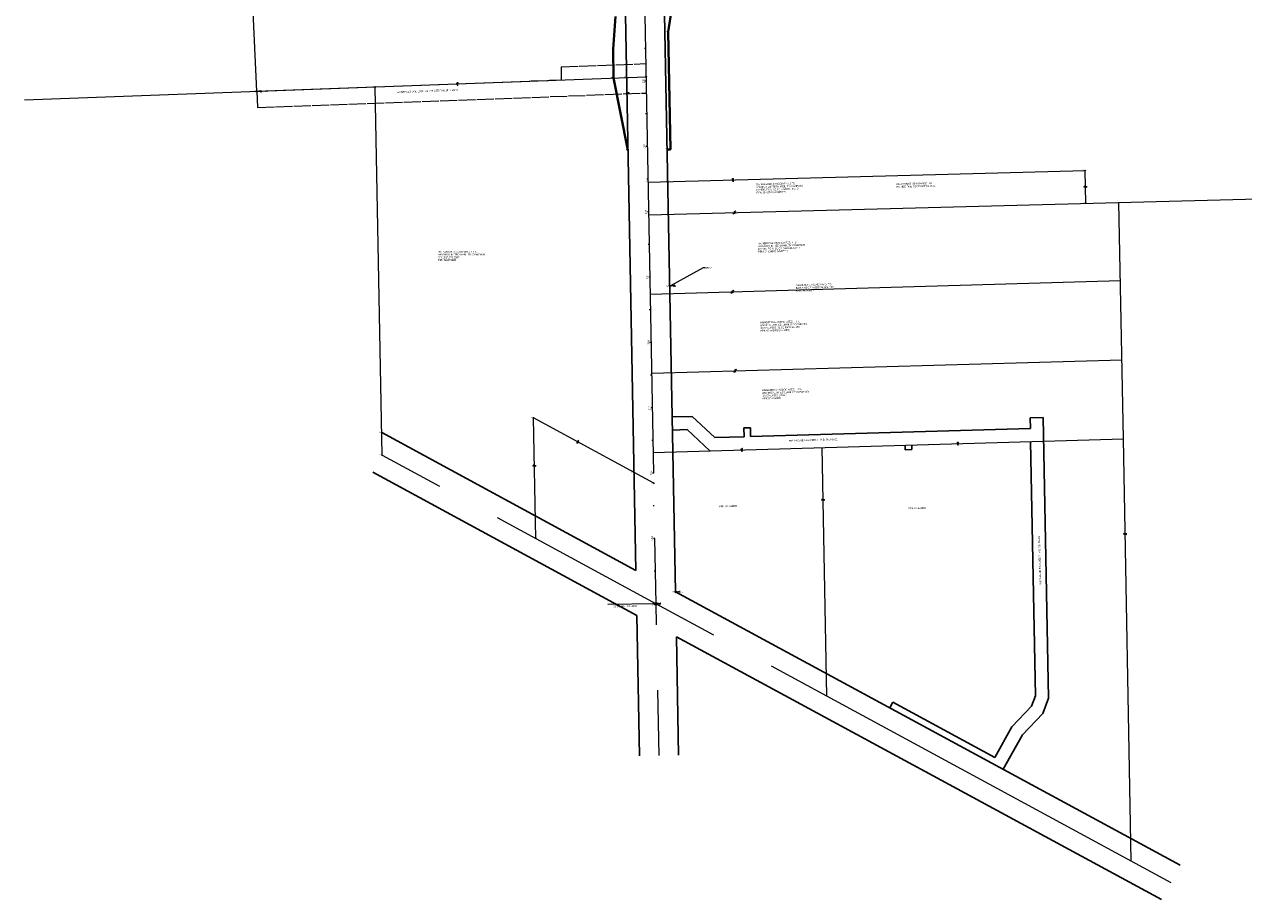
# Model space of a CAD drawing. Extents: x 2285766 to 2290020, y 637520 to 641037.
# Tile 1 of 9: x 2286435 to 2288300, y 637520 to 638860. Entities that reach past the tile are written whole.
import ezdxf
from ezdxf.enums import TextEntityAlignment as Align

# ---------------------------------------------------------------- set-up
doc = ezdxf.new("R2010")
doc.units = 0
doc.header["$LTSCALE"] = 20
doc.header["$MEASUREMENT"] = 0
doc.linetypes.add('cl20', pattern=[100, 5, -5, 80, -5, 5])
doc.linetypes.add('setbackex', pattern=[1.4, 1.3, -0.1])
for name, color, linetype, lineweight in [('DV_X_Property_Line', 7, 'Continuous', 0), ('DV_X_Property_Line (Construction)', 7, 'Continuous', 0), ('DV_X_Text', 7, 'Continuous', 0), ('GE_X_CL_20', 7, 'cl20', 0), ('RW_X_CL_20', 6, 'cl20', 0), ('RW_X_Esmt_SH', 6, 'esmtshex', 30), ('RW_X_Esmt_U', 6, 'esmtuex', 30), ('RW_X_Text', 7, 'Continuous', 0), ('SC_Scratch19', 7, 'Continuous', 13), ('SV_P_Control_Cells_Set', 7, 'Continuous', 0), ('SV_P_Mon_Cells_Set', 7, 'Continuous', 0), ('SV_X_Mon_Cells_Found', 7, 'Continuous', 0), ('SV_X_Mon_Cells_Found (Construction)', 7, 'Continuous', 0), ('SV_X_Shot_Marker', 2, 'Continuous', 0)]:
    doc.layers.add(name, color=color, linetype=linetype, lineweight=lineweight)
for name, color, linetype, lineweight, true_color in [('DV_X_Setback', 7, 'setbackex', 13, 0x40e0d0), ('RW_P_Esmt_TMP', 7, 'esmtmppr', 40, 0xa854e0), ('SV_X_Text_Comment', 7, 'Continuous', 0, 0xf09e7a), ('SV_X_Text_Elevation', 7, 'Continuous', 0, 0x54c954), ('SV_X_Text_Name', 7, 'Continuous', 0, 0xebffa8)]:
    doc.layers.add(name, color=color, linetype=linetype, lineweight=lineweight, true_color=true_color)
doc.layers.add('SC_Scratch1', color=7, linetype='Continuous', lineweight=0, plot=False)
doc.layers.add('SC_Scratch2', color=7, linetype='Continuous', lineweight=0, plot=False)
doc.styles.add('Slanted-Normal LS 0.50', font='font31.shx', dxfattribs={"height": 0.14})
doc.styles.add('Style-font30', font='font30.shx')
doc.styles.add('Style-font31', font='font31.shx')
doc.linetypes.add('esmtmppr', pattern='A,1,-0.225,[30,dgnlstyle-ODOT_Linestyles.shx,S=0.002469,R=0,X=0,Y=0],-0.225,4', length=5.45)
doc.linetypes.add('esmtshex', pattern='A,0.8,-0.325,[70,dgnlstyle-ODOT_Linestyles.shx,S=0.00389,R=0,X=0,Y=0],-0.325,0.8,-0.3,0.8,-0.3,0.8,-0.3', length=4.75)
doc.linetypes.add('esmtuex', pattern='A,0.8,-0.275,[5,dgnlstyle-ODOT_Linestyles.shx,S=0.00307,R=0,X=0,Y=0],-0.275,0.8,-0.3,0.8,-0.3,0.8,-0.3', length=4.65)

# ---------------------------------------------------------------- blocks, each defined once
blk = doc.blocks.new('HUBTS')
at = {"layer": 'SV_P_Control_Cells_Set'}
h = blk.add_hatch(color=256, dxfattribs=at)
edge = h.paths.add_edge_path()
edge.add_arc((0, 0), 0.01, 0, 360)
at = {"layer": 'SV_P_Control_Cells_Set', "flags": 128}
blk.add_lwpolyline([(-0.05, 0.05), (0.049, 0.05), (0.049, -0.05), (-0.05, -0.05), (-0.05, 0.05)], dxfattribs=at)
blk = doc.blocks.new('IPS_5')
at = {"layer": 'SV_P_Mon_Cells_Set'}
h = blk.add_hatch(color=256, dxfattribs=at)
edge = h.paths.add_edge_path()
edge.add_arc((0, 0), 0.06, 0, 360)
at = {"layer": 'SV_P_Mon_Cells_Set', "flags": 128}
for points in [[(0.101, 0.04), (0.119, 0.04)], [(0.11, -0.04), (0.11, 0.04)], [(0.188, -0.04), (0.188, 0.04), (0.214, 0.04), (0.217, 0.039), (0.221, 0.038), (0.223, 0.037), (0.224, 0.036), (0.227, 0.033), (0.228, 0.029), (0.229, 0.024), (0.229, 0.017), (0.229, 0.014), (0.228, 0.01), (0.226, 0.006), (0.223, 0.004), (0.222, 0.003), (0.219, 0.002), (0.214, 0.001), (0.188, 0.001)], [(0.338, 0.034), (0.337, 0.036), (0.336, 0.037), (0.331, 0.039), (0.325, 0.04), (0.32, 0.04), (0.319, 0.04), (0.311, 0.038), (0.305, 0.034), (0.302, 0.029), (0.3, 0.024), (0.3, 0.021), (0.302, 0.016), (0.306, 0.011), (0.336, -0.008), (0.339, -0.01), (0.34, -0.013), (0.341, -0.017), (0.341, -0.02), (0.341, -0.024), (0.34, -0.027), (0.339, -0.03), (0.338, -0.032), (0.337, -0.034), (0.335, -0.036), (0.334, -0.037), (0.331, -0.039), (0.33, -0.039), (0.325, -0.04), (0.317, -0.04), (0.312, -0.039), (0.305, -0.034), (0.3, -0.03)], [(0.101, -0.04), (0.119, -0.04)], [(0.158, -0.029), (0.16, -0.029), (0.162, -0.03), (0.164, -0.033), (0.164, -0.036), (0.162, -0.039), (0.16, -0.04), (0.158, -0.04), (0.156, -0.039), (0.154, -0.036), (0.154, -0.033), (0.156, -0.03), (0.158, -0.029)], [(0.27, -0.029), (0.273, -0.029), (0.275, -0.03), (0.276, -0.033), (0.276, -0.036), (0.275, -0.039), (0.273, -0.04), (0.27, -0.04), (0.268, -0.039), (0.267, -0.036), (0.267, -0.033), (0.268, -0.03), (0.27, -0.029)], [(0.379, -0.029), (0.382, -0.029), (0.384, -0.03), (0.385, -0.033), (0.385, -0.036), (0.384, -0.039), (0.382, -0.04), (0.379, -0.04), (0.378, -0.039), (0.376, -0.036), (0.376, -0.033), (0.378, -0.03), (0.379, -0.029)]]:
    blk.add_lwpolyline(points, dxfattribs=at)
blk = doc.blocks.new('IPF')
at = {"layer": 'SV_X_Mon_Cells_Found', "flags": 128}
for points in [[(0.101, 0.04), (0.118, 0.04)], [(0.11, -0.04), (0.11, 0.04)], [(0.188, -0.04), (0.188, 0.04), (0.214, 0.04), (0.217, 0.039), (0.221, 0.038), (0.223, 0.037), (0.224, 0.036), (0.226, 0.032), (0.228, 0.029), (0.229, 0.024), (0.229, 0.017), (0.229, 0.014), (0.227, 0.01), (0.225, 0.006), (0.223, 0.004), (0.221, 0.003), (0.219, 0.002), (0.214, 0.001), (0.188, 0.001)], [(0.338, 0.04), (0.3, 0.04), (0.3, -0.04)], [(0.3, 0.001), (0.327, 0.001)], [(0.101, -0.04), (0.118, -0.04)], [(0.157, -0.029), (0.16, -0.029), (0.162, -0.031), (0.164, -0.033), (0.164, -0.036), (0.162, -0.039), (0.16, -0.04), (0.157, -0.04), (0.156, -0.039), (0.154, -0.036), (0.154, -0.033), (0.156, -0.031), (0.157, -0.029)], [(0.27, -0.029), (0.273, -0.029), (0.274, -0.031), (0.276, -0.033), (0.276, -0.036), (0.274, -0.039), (0.273, -0.04), (0.27, -0.04), (0.268, -0.039), (0.267, -0.036), (0.267, -0.033), (0.268, -0.031), (0.27, -0.029)], [(0.377, -0.029), (0.38, -0.029), (0.382, -0.031), (0.383, -0.033), (0.383, -0.036), (0.382, -0.039), (0.38, -0.04), (0.377, -0.04), (0.376, -0.039), (0.374, -0.036), (0.374, -0.033), (0.376, -0.031), (0.377, -0.029)]]:
    blk.add_lwpolyline(points, dxfattribs=at)
at = {"layer": 'SV_X_Mon_Cells_Found'}
blk.add_circle((0, 0), 0.06, dxfattribs=at)
blk = doc.blocks.new('IPID_1')
at = {"layer": 'SV_X_Mon_Cells_Found'}
blk.add_line((0, 0.006), (0, -0.038), dxfattribs=at)
at = {"layer": 'SV_X_Mon_Cells_Found', "flags": 128}
for points in [[(0.102, 0.04), (0.119, 0.04)], [(0.11, -0.04), (0.11, 0.04)], [(0.189, -0.04), (0.189, 0.04), (0.215, 0.04), (0.218, 0.039), (0.222, 0.038), (0.223, 0.037), (0.225, 0.036), (0.227, 0.032), (0.229, 0.029), (0.23, 0.024), (0.23, 0.017), (0.229, 0.014), (0.228, 0.01), (0.226, 0.006), (0.224, 0.004), (0.222, 0.003), (0.219, 0.002), (0.215, 0.001), (0.189, 0.001)], [(0.339, 0.04), (0.301, 0.04), (0.301, -0.04)], [(0.301, 0.001), (0.328, 0.001)], [(0.102, -0.04), (0.119, -0.04)], [(0.158, -0.029), (0.161, -0.029), (0.163, -0.031), (0.164, -0.033), (0.164, -0.036), (0.163, -0.039), (0.161, -0.04), (0.158, -0.04), (0.157, -0.039), (0.155, -0.036), (0.155, -0.033), (0.157, -0.031), (0.158, -0.029)], [(0.271, -0.029), (0.273, -0.029), (0.275, -0.031), (0.277, -0.033), (0.277, -0.036), (0.275, -0.039), (0.273, -0.04), (0.271, -0.04), (0.269, -0.039), (0.267, -0.036), (0.267, -0.033), (0.269, -0.031), (0.271, -0.029)], [(0.378, -0.029), (0.381, -0.029), (0.383, -0.031), (0.384, -0.033), (0.384, -0.036), (0.383, -0.039), (0.381, -0.04), (0.378, -0.04), (0.377, -0.039), (0.375, -0.036), (0.375, -0.033), (0.377, -0.031), (0.378, -0.029)]]:
    blk.add_lwpolyline(points, dxfattribs=at)
at = {"layer": 'SV_X_Mon_Cells_Found'}
for centre, radius in [((0, 0), 0.06), ((0, 0.033), 0.008)]:
    blk.add_circle(centre, radius, dxfattribs=at)
blk = doc.blocks.new('IPID_2')
at = {"layer": 'SV_X_Mon_Cells_Found'}
blk.add_line((0, 0.006), (0, -0.038), dxfattribs=at)
at = {"layer": 'SV_X_Mon_Cells_Found', "flags": 128}
for points in [[(0.102, 0.04), (0.119, 0.04)], [(0.11, -0.04), (0.11, 0.04)], [(0.189, -0.04), (0.189, 0.04), (0.215, 0.04), (0.218, 0.039), (0.222, 0.038), (0.223, 0.037), (0.225, 0.036), (0.227, 0.032), (0.229, 0.029), (0.23, 0.024), (0.23, 0.017), (0.229, 0.014), (0.228, 0.01), (0.226, 0.006), (0.224, 0.004), (0.222, 0.003), (0.219, 0.002), (0.215, 0.001), (0.189, 0.001)], [(0.339, 0.04), (0.301, 0.04), (0.301, -0.04)], [(0.301, 0.001), (0.328, 0.001)], [(0.102, -0.04), (0.119, -0.04)], [(0.158, -0.029), (0.161, -0.029), (0.163, -0.031), (0.164, -0.033), (0.164, -0.036), (0.163, -0.039), (0.161, -0.04), (0.158, -0.04), (0.157, -0.039), (0.155, -0.036), (0.155, -0.033), (0.157, -0.031), (0.158, -0.029)], [(0.271, -0.029), (0.273, -0.029), (0.275, -0.031), (0.277, -0.033), (0.277, -0.036), (0.275, -0.039), (0.273, -0.04), (0.271, -0.04), (0.269, -0.039), (0.267, -0.036), (0.267, -0.033), (0.269, -0.031), (0.271, -0.029)], [(0.378, -0.029), (0.381, -0.029), (0.383, -0.031), (0.384, -0.033), (0.384, -0.036), (0.383, -0.039), (0.381, -0.04), (0.378, -0.04), (0.377, -0.039), (0.375, -0.036), (0.375, -0.033), (0.377, -0.031), (0.378, -0.029)]]:
    blk.add_lwpolyline(points, dxfattribs=at)
at = {"layer": 'SV_X_Mon_Cells_Found'}
for centre, radius in [((0, 0), 0.06), ((0, 0.033), 0.008)]:
    blk.add_circle(centre, radius, dxfattribs=at)
blk = doc.blocks.new('MONBX')
at = {"layer": 'SV_X_Mon_Cells_Found', "flags": 128}
for points in [[(-0.075, 0.019), (-0.075, 0.075), (-0.019, 0.075)], [(-0.037, -0.05), (-0.037, 0.05), (0, -0.05), (0.037, 0.05), (0.037, -0.05)], [(0.018, 0.075), (0.075, 0.075), (0.075, 0.019)], [(-0.019, -0.075), (-0.075, -0.075), (-0.075, -0.019)], [(0.075, -0.019), (0.075, -0.075), (0.018, -0.075)]]:
    blk.add_lwpolyline(points, dxfattribs=at)
at = {"layer": 'SV_X_Mon_Cells_Found (Construction)'}
blk.add_point((0, 0), dxfattribs=at)
blk = doc.blocks.new('GPKLBL_4')
at = {"layer": 'SC_Scratch19', "flags": 128}
blk.add_lwpolyline([(52.5, 27.4), (50.1, 27.4), (0, 0)], dxfattribs=at)
at = {"layer": 'SC_Scratch19'}
blk.add_solid([(2, 1.9), (0, 0), (2.7, 0.7)], dxfattribs=at)
at = {"layer": 'SC_Scratch19', "insert": (52.6, 28.8), "char_height": 2.8, "attachment_point": 1, "style": 'Style-font31'}
blk.add_mtext('MN22', dxfattribs=at)
blk = doc.blocks.new('PLM_10')
at = {"layer": 'DV_X_Property_Line'}
blk.add_line((-0.04, 0.031), (0.025, 0.031), dxfattribs=at)
at = {"layer": 'DV_X_Property_Line', "flags": 128}
for points in [[(-0.061, -0.048), (-0.022, 0.1), (0.03, 0.1)], [(0.013, 0.048), (-0.026, -0.1), (0.061, -0.1)]]:
    blk.add_lwpolyline(points, dxfattribs=at)
at = {"layer": 'DV_X_Property_Line'}
blk.add_arc((0.024, 0.066), 0.0345, 270.47098, 81.3281, dxfattribs=at)
at = {"layer": 'DV_X_Property_Line (Construction)'}
blk.add_point((0, 0), dxfattribs=at)
blk = doc.blocks.new('PLM_11')
at = {"layer": 'DV_X_Property_Line'}
blk.add_line((-0.04, 0.031), (0.025, 0.031), dxfattribs=at)
at = {"layer": 'DV_X_Property_Line', "flags": 128}
for points in [[(-0.061, -0.048), (-0.022, 0.1), (0.03, 0.1)], [(0.013, 0.048), (-0.026, -0.1), (0.061, -0.1)]]:
    blk.add_lwpolyline(points, dxfattribs=at)
at = {"layer": 'DV_X_Property_Line'}
blk.add_arc((0.024, 0.066), 0.0345, 270.47098, 81.3281, dxfattribs=at)
at = {"layer": 'DV_X_Property_Line (Construction)'}
blk.add_point((0, 0), dxfattribs=at)
blk = doc.blocks.new('PLM_12')
at = {"layer": 'DV_X_Property_Line'}
blk.add_line((-0.04, 0.031), (0.025, 0.031), dxfattribs=at)
at = {"layer": 'DV_X_Property_Line', "flags": 128}
for points in [[(-0.061, -0.048), (-0.022, 0.1), (0.03, 0.1)], [(0.013, 0.048), (-0.026, -0.1), (0.061, -0.1)]]:
    blk.add_lwpolyline(points, dxfattribs=at)
at = {"layer": 'DV_X_Property_Line'}
blk.add_arc((0.024, 0.066), 0.0345, 270.47098, 81.3281, dxfattribs=at)
at = {"layer": 'DV_X_Property_Line (Construction)'}
blk.add_point((0, 0), dxfattribs=at)
blk = doc.blocks.new('PLM_13')
at = {"layer": 'DV_X_Property_Line'}
blk.add_line((-0.04, 0.031), (0.025, 0.031), dxfattribs=at)
at = {"layer": 'DV_X_Property_Line', "flags": 128}
for points in [[(-0.061, -0.048), (-0.022, 0.1), (0.03, 0.1)], [(0.013, 0.048), (-0.026, -0.1), (0.061, -0.1)]]:
    blk.add_lwpolyline(points, dxfattribs=at)
at = {"layer": 'DV_X_Property_Line'}
blk.add_arc((0.024, 0.066), 0.0345, 270.47098, 81.3281, dxfattribs=at)
at = {"layer": 'DV_X_Property_Line (Construction)'}
blk.add_point((0, 0), dxfattribs=at)
blk = doc.blocks.new('OHK_3')
at = {"layer": 'DV_X_Property_Line'}
blk.add_line((-0.1, -0.12), (0.1, 0.12), dxfattribs=at)
for centre, start, end in [((-0.058, 0.335), 273.69448, 306.33701), ((0.058, -0.335), 93.69448, 126.33701)]:
    blk.add_arc(centre, 0.267, start, end, dxfattribs=at)
at = {"layer": 'DV_X_Property_Line (Construction)'}
blk.add_point((0, 0), dxfattribs=at)
blk = doc.blocks.new('OHK_4')
at = {"layer": 'DV_X_Property_Line'}
blk.add_line((-0.1, -0.12), (0.1, 0.12), dxfattribs=at)
for centre, start, end in [((-0.058, 0.335), 273.69448, 306.33701), ((0.058, -0.335), 93.69448, 126.33701)]:
    blk.add_arc(centre, 0.267, start, end, dxfattribs=at)
at = {"layer": 'DV_X_Property_Line (Construction)'}
blk.add_point((0, 0), dxfattribs=at)
blk = doc.blocks.new('OHK_5')
at = {"layer": 'DV_X_Property_Line'}
blk.add_line((-0.1, -0.12), (0.1, 0.12), dxfattribs=at)
for centre, start, end in [((-0.058, 0.335), 273.69448, 306.33701), ((0.058, -0.335), 93.69448, 126.33701)]:
    blk.add_arc(centre, 0.267, start, end, dxfattribs=at)
at = {"layer": 'DV_X_Property_Line (Construction)'}
blk.add_point((0, 0), dxfattribs=at)
blk = doc.blocks.new('PLM_17')
at = {"layer": 'DV_X_Property_Line'}
blk.add_line((-0.04, 0.031), (0.025, 0.031), dxfattribs=at)
at = {"layer": 'DV_X_Property_Line', "flags": 128}
for points in [[(-0.061, -0.048), (-0.022, 0.1), (0.03, 0.1)], [(0.013, 0.048), (-0.026, -0.1), (0.061, -0.1)]]:
    blk.add_lwpolyline(points, dxfattribs=at)
at = {"layer": 'DV_X_Property_Line'}
blk.add_arc((0.024, 0.066), 0.0345, 270.47098, 81.3281, dxfattribs=at)
at = {"layer": 'DV_X_Property_Line (Construction)'}
blk.add_point((0, 0), dxfattribs=at)
blk = doc.blocks.new('PLM_18')
at = {"layer": 'DV_X_Property_Line'}
blk.add_line((-0.04, 0.031), (0.025, 0.031), dxfattribs=at)
at = {"layer": 'DV_X_Property_Line', "flags": 128}
for points in [[(-0.061, -0.048), (-0.022, 0.1), (0.03, 0.1)], [(0.013, 0.048), (-0.026, -0.1), (0.061, -0.1)]]:
    blk.add_lwpolyline(points, dxfattribs=at)
at = {"layer": 'DV_X_Property_Line'}
blk.add_arc((0.024, 0.066), 0.0345, 270.47098, 81.3281, dxfattribs=at)
at = {"layer": 'DV_X_Property_Line (Construction)'}
blk.add_point((0, 0), dxfattribs=at)
blk = doc.blocks.new('PLM_20')
at = {"layer": 'DV_X_Property_Line'}
blk.add_line((-0.04, 0.031), (0.025, 0.031), dxfattribs=at)
at = {"layer": 'DV_X_Property_Line', "flags": 128}
for points in [[(-0.061, -0.048), (-0.022, 0.1), (0.03, 0.1)], [(0.013, 0.048), (-0.026, -0.1), (0.061, -0.1)]]:
    blk.add_lwpolyline(points, dxfattribs=at)
at = {"layer": 'DV_X_Property_Line'}
blk.add_arc((0.024, 0.066), 0.0345, 270.47098, 81.3281, dxfattribs=at)
at = {"layer": 'DV_X_Property_Line (Construction)'}
blk.add_point((0, 0), dxfattribs=at)
blk = doc.blocks.new('PLM_29')
at = {"layer": 'DV_X_Property_Line'}
blk.add_line((-0.04, 0.031), (0.025, 0.031), dxfattribs=at)
at = {"layer": 'DV_X_Property_Line', "flags": 128}
for points in [[(-0.061, -0.048), (-0.022, 0.1), (0.03, 0.1)], [(0.013, 0.048), (-0.026, -0.1), (0.061, -0.1)]]:
    blk.add_lwpolyline(points, dxfattribs=at)
at = {"layer": 'DV_X_Property_Line'}
blk.add_arc((0.024, 0.066), 0.0345, 270.47098, 81.3281, dxfattribs=at)
at = {"layer": 'DV_X_Property_Line (Construction)'}
blk.add_point((0, 0), dxfattribs=at)
blk = doc.blocks.new('PLM_30')
at = {"layer": 'DV_X_Property_Line'}
blk.add_line((-0.04, 0.031), (0.025, 0.031), dxfattribs=at)
at = {"layer": 'DV_X_Property_Line', "flags": 128}
for points in [[(-0.061, -0.048), (-0.022, 0.1), (0.03, 0.1)], [(0.013, 0.048), (-0.026, -0.1), (0.061, -0.1)]]:
    blk.add_lwpolyline(points, dxfattribs=at)
at = {"layer": 'DV_X_Property_Line'}
blk.add_arc((0.024, 0.066), 0.0345, 270.47098, 81.3281, dxfattribs=at)
at = {"layer": 'DV_X_Property_Line (Construction)'}
blk.add_point((0, 0), dxfattribs=at)
blk = doc.blocks.new('X')
at = {"layer": 'SV_X_Shot_Marker'}
for p, q in [((-0.07, -0.07), (0.07, 0.07)), ((-0.07, 0.07), (0.07, -0.07))]:
    blk.add_line(p, q, dxfattribs=at)
blk = doc.blocks.new('X_17')
at = {"layer": 'SV_X_Shot_Marker'}
for p, q in [((-0.07, -0.07), (0.07, 0.07)), ((-0.07, 0.07), (0.07, -0.07))]:
    blk.add_line(p, q, dxfattribs=at)
blk = doc.blocks.new('X_18')
at = {"layer": 'SV_X_Shot_Marker'}
for p, q in [((-0.07, -0.07), (0.07, 0.07)), ((-0.07, 0.07), (0.07, -0.07))]:
    blk.add_line(p, q, dxfattribs=at)
blk = doc.blocks.new('X_19')
at = {"layer": 'SV_X_Shot_Marker'}
for p, q in [((-0.07, -0.07), (0.07, 0.07)), ((-0.07, 0.07), (0.07, -0.07))]:
    blk.add_line(p, q, dxfattribs=at)
blk = doc.blocks.new('X_30')
at = {"layer": 'SV_X_Shot_Marker'}
for p, q in [((-0.07, -0.07), (0.07, 0.07)), ((-0.07, 0.07), (0.07, -0.07))]:
    blk.add_line(p, q, dxfattribs=at)
blk = doc.blocks.new('X_31')
at = {"layer": 'SV_X_Shot_Marker'}
for p, q in [((-0.07, -0.07), (0.07, 0.07)), ((-0.07, 0.07), (0.07, -0.07))]:
    blk.add_line(p, q, dxfattribs=at)
blk = doc.blocks.new('X_32')
at = {"layer": 'SV_X_Shot_Marker'}
for p, q in [((-0.07, -0.07), (0.07, 0.07)), ((-0.07, 0.07), (0.07, -0.07))]:
    blk.add_line(p, q, dxfattribs=at)
blk = doc.blocks.new('X_33')
at = {"layer": 'SV_X_Shot_Marker'}
for p, q in [((-0.07, -0.07), (0.07, 0.07)), ((-0.07, 0.07), (0.07, -0.07))]:
    blk.add_line(p, q, dxfattribs=at)
blk = doc.blocks.new('X_36')
at = {"layer": 'SV_X_Shot_Marker'}
for p, q in [((-0.07, -0.07), (0.07, 0.07)), ((-0.07, 0.07), (0.07, -0.07))]:
    blk.add_line(p, q, dxfattribs=at)
blk = doc.blocks.new('X_37')
at = {"layer": 'SV_X_Shot_Marker'}
for p, q in [((-0.07, -0.07), (0.07, 0.07)), ((-0.07, 0.07), (0.07, -0.07))]:
    blk.add_line(p, q, dxfattribs=at)
blk = doc.blocks.new('X_44')
at = {"layer": 'SV_X_Shot_Marker'}
for p, q in [((-0.07, -0.07), (0.07, 0.07)), ((-0.07, 0.07), (0.07, -0.07))]:
    blk.add_line(p, q, dxfattribs=at)
blk = doc.blocks.new('X_75')
at = {"layer": 'SV_X_Shot_Marker'}
for p, q in [((-0.07, -0.07), (0.07, 0.07)), ((-0.07, 0.07), (0.07, -0.07))]:
    blk.add_line(p, q, dxfattribs=at)
blk = doc.blocks.new('X_76')
at = {"layer": 'SV_X_Shot_Marker'}
for p, q in [((-0.07, -0.07), (0.07, 0.07)), ((-0.07, 0.07), (0.07, -0.07))]:
    blk.add_line(p, q, dxfattribs=at)
blk = doc.blocks.new('X_77')
at = {"layer": 'SV_X_Shot_Marker'}
for p, q in [((-0.07, -0.07), (0.07, 0.07)), ((-0.07, 0.07), (0.07, -0.07))]:
    blk.add_line(p, q, dxfattribs=at)
blk = doc.blocks.new('X_78')
at = {"layer": 'SV_X_Shot_Marker'}
for p, q in [((-0.07, -0.07), (0.07, 0.07)), ((-0.07, 0.07), (0.07, -0.07))]:
    blk.add_line(p, q, dxfattribs=at)
blk = doc.blocks.new('X_79')
at = {"layer": 'SV_X_Shot_Marker'}
for p, q in [((-0.07, -0.07), (0.07, 0.07)), ((-0.07, 0.07), (0.07, -0.07))]:
    blk.add_line(p, q, dxfattribs=at)
blk = doc.blocks.new('X_80')
at = {"layer": 'SV_X_Shot_Marker'}
for p, q in [((-0.07, -0.07), (0.07, 0.07)), ((-0.07, 0.07), (0.07, -0.07))]:
    blk.add_line(p, q, dxfattribs=at)
blk = doc.blocks.new('X_81')
at = {"layer": 'SV_X_Shot_Marker'}
for p, q in [((-0.07, -0.07), (0.07, 0.07)), ((-0.07, 0.07), (0.07, -0.07))]:
    blk.add_line(p, q, dxfattribs=at)
blk = doc.blocks.new('X_88')
at = {"layer": 'SV_X_Shot_Marker'}
for p, q in [((-0.07, -0.07), (0.07, 0.07)), ((-0.07, 0.07), (0.07, -0.07))]:
    blk.add_line(p, q, dxfattribs=at)
blk = doc.blocks.new('X_90')
at = {"layer": 'SV_X_Shot_Marker'}
for p, q in [((-0.07, -0.07), (0.07, 0.07)), ((-0.07, 0.07), (0.07, -0.07))]:
    blk.add_line(p, q, dxfattribs=at)

msp = doc.modelspace()

# ---------------------------------------------------------------- linework, layer by layer
at = {"layer": 'DV_X_Property_Line'}
for p, q in [((2286790.6, 638757.8), (2286763.6, 639378.2)), ((2286435.2, 638744.5), (2287386.4, 638780.1)), ((2286982.4, 638201), (2286971.8, 638764.6)), ((2287389.4, 638618.7), (2288057.8, 638636.4)), ((2287390.4, 638568.7), (2290019, 638638.3)), ((2288058.8, 638586.4), (2288057.8, 638636.4)), ((2288116.3, 638225.8), (2288109.5, 638587.8)), ((2287392.7, 638447.3), (2288111.7, 638468)), ((2287395, 638326.2), (2288114, 638346.9)), ((2287217.5, 638073.4), (2287214, 638257.8)), ((2287398.1, 638157.8), (2287214, 638257.8)), ((2287397.2, 638205.1), (2288116.3, 638225.8)), ((2288128.4, 637579.6), (2288116.2, 638225.8)), ((2287662.8, 637831.9), (2287655.6, 638212.5))]:
    msp.add_line(p, q, dxfattribs=at)
at = {"layer": 'DV_X_Setback'}
for p, q in [((2287256.1, 638795.3), (2287386, 638800.1)), ((2287256.1, 638795.3), (2287256.5, 638775.3)), ((2286790.6, 638757.8), (2287256.5, 638775.3)), ((2286790.6, 638757.8), (2286791.6, 638732.9)), ((2286791.6, 638732.9), (2287386.9, 638755.1))]:
    msp.add_line(p, q, dxfattribs=at)
at = {"layer": 'GE_X_CL_20'}
for p, q in [((2287385.6, 638823.2), (2287383.6, 638823.2)), ((2287386.5, 638773.2), (2287384.5, 638773.2)), ((2287387.5, 638723.2), (2287385.5, 638723.2)), ((2287388.4, 638673.3), (2287386.4, 638673.2)), ((2287389.4, 638623.3), (2287387.4, 638623.2)), ((2287390.3, 638573.3), (2287388.3, 638573.2)), ((2287391.2, 638523.3), (2287389.2, 638523.2)), ((2287392.2, 638473.3), (2287390.2, 638473.3)), ((2287393.1, 638423.3), (2287391.1, 638423.3)), ((2287394.1, 638373.3), (2287392.1, 638373.3)), ((2287395, 638323.3), (2287393, 638323.3)), ((2287395.9, 638273.3), (2287393.9, 638273.3)), ((2287396.9, 638223.3), (2287394.9, 638223.3)), ((2287397.8, 638173.3), (2287395.8, 638173.3)), ((2287398.8, 638123.4), (2287396.8, 638123.3)), ((2287399.7, 638073.4), (2287397.7, 638073.3)), ((2287400.7, 638023.4), (2287398.7, 638023.3)), ((2287400.6, 637973.4), (2287327.5, 637972)), ((2287401.6, 637973.4), (2287399.6, 637973.3))]:
    msp.add_line(p, q, dxfattribs=at)
msp.add_circle((2287401.6, 637973.4), 1, dxfattribs=at)
at = {"layer": 'RW_P_Esmt_TMP'}
for p, q in [((2287420.1, 638848.9), (2287437.9, 638964.2)), ((2287335.6, 638822.3), (2287339.6, 638872.4)), ((2287423.5, 638668.9), (2287420.1, 638848.9)), ((2287336.4, 638778.3), (2287335.6, 638822.3)), ((2287358.5, 638667.7), (2287336.4, 638778.3)), ((2287423.5, 638668.9), (2287418.5, 638668.8))]:
    msp.add_line(p, q, dxfattribs=at)
at = {"layer": 'RW_X_CL_20'}
for p, q in [((2287401.6, 637973.4), (2287343.9, 641032.4)), ((2286982.4, 638201), (2287401.6, 637973.4)), ((2287401.6, 637973.4), (2288188.9, 637546.8)), ((2287406, 637741.1), (2287401.6, 637973.4))]:
    msp.add_line(p, q, dxfattribs=at)
at = {"layer": 'RW_X_Esmt_SH'}
for p, q in [((2287431.3, 637991.4), (2287402.8, 639499.9)), ((2287370.6, 638024.3), (2287344.7, 639399.6)), ((2286981.8, 638235.5), (2287370.6, 638024.3)), ((2286968.1, 638174.7), (2287371.9, 637955.4)), ((2287431.3, 637991.4), (2288203.2, 637573.2)), ((2287376, 637740.5), (2287371.9, 637955.4)), ((2287436, 637741.6), (2287432.6, 637922.5)), ((2287432.6, 637922.5), (2288174.7, 637520.4))]:
    msp.add_line(p, q, dxfattribs=at)
at = {"layer": 'RW_X_Esmt_U'}
for p, q in [((2287426.2, 638259.3), (2287456.9, 638260.2)), ((2287491.3, 638227.8), (2287456.9, 638260.2)), ((2287973.7, 638257.7), (2287993.7, 638258.3)), ((2287974, 638241.7), (2287973.7, 638257.7)), ((2288001.8, 637828.9), (2287993.7, 638258.3)), ((2287426.6, 638239.3), (2287449.2, 638240)), ((2287483.5, 638207.6), (2287449.2, 638240)), ((2287545.7, 638242.9), (2287535.7, 638242.6)), ((2287536.1, 638229.1), (2287535.7, 638242.6)), ((2287546.1, 638229.4), (2287545.7, 638242.9)), ((2287546.1, 638229.4), (2287974, 638241.7)), ((2287491.3, 638227.8), (2287536.1, 638229.1)), ((2287981.7, 637832.4), (2287974.4, 638221.7)), ((2287782.7, 638209.2), (2287782.5, 638216.2)), ((2287782.7, 638209.2), (2287792.7, 638209.5)), ((2287792.7, 638209.5), (2287792.5, 638216.5)), ((2287975.5, 637816.4), (2287981.7, 637832.4)), ((2287992.8, 637805.5), (2288001.8, 637828.9)), ((2287759, 637813.9), (2287763.8, 637822.7)), ((2287763.8, 637822.7), (2287919.6, 637738.2)), ((2287945.5, 637784.9), (2287975.5, 637816.4)), ((2287961.7, 637772.9), (2287992.8, 637805.5)), ((2287919.6, 637738.2), (2287945.5, 637784.9)), ((2287932.4, 637719.9), (2287961.7, 637772.9))]:
    msp.add_line(p, q, dxfattribs=at)

# ---------------------------------------------------------------- block references
at = {"layer": 'DV_X_Property_Line'}
for name, p, xscale, yscale, zscale, rotation in [('PLM_20', (2287097.5, 638769.3), 20, 20, 20, 2.144245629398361), ('PLM_18', (2287518.9, 638622.1), 20, 20, 20, 1.517001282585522), ('PLM_17', (2288058.3, 638611.3), 20, 20, 20, 91.07977906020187), ('OHK_3', (2287521.5, 638572.2), 20.00000000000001, 20.00000000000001, 20.00000000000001, 1.517001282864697), ('OHK_4', (2287518.3, 638450.9), 20, 20, 20, 1.64647160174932), ('OHK_5', (2287522.4, 638329.9), 20, 20, 20, 1.646471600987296), ('PLM_29', (2287282, 638220.9), 20, 20, 20, 151.494223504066), ('PLM_11', (2287863, 638218.5), 20.00000000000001, 20.00000000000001, 20.00000000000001, 1.646471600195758), ('PLM_10', (2287532.5, 638209), 20, 20, 20, 1.646471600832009), ('PLM_30', (2287215.4, 638184.3), 20, 20, 20, 91.07977906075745), ('PLM_12', (2287657.1, 638132.2), 20, 20, 20, 91.07977906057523), ('PLM_13', (2288118.9, 638080.1), 20, 20, 20, 91.07977906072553)]:
    msp.add_blockref(name, p, dxfattribs=dict(at, xscale=xscale, yscale=yscale, zscale=zscale, rotation=rotation))
at = {"layer": 'SC_Scratch19'}
msp.add_blockref('GPKLBL_4', (2287423.4, 638460.1), dxfattribs=at)
at = {"layer": 'SV_P_Control_Cells_Set', "xscale": 20, "yscale": 20, "zscale": 20}
msp.add_blockref('HUBTS', (2287359, 638754.8), dxfattribs=at)
at = {"layer": 'SV_P_Mon_Cells_Set', "xscale": 20, "yscale": 20, "zscale": 20}
msp.add_blockref('IPS_5', (2287423.4, 638460.1), dxfattribs=at)
at = {"layer": 'SV_X_Mon_Cells_Found', "xscale": 20, "yscale": 20, "zscale": 20}
for name, p in [('IPID_1', (2286790.6, 638757.8)), ('IPID_2', (2287431.3, 637991.4)), ('MONBX', (2287401.6, 637973.4)), ('IPF', (2287401.6, 637973.4))]:
    msp.add_blockref(name, p, dxfattribs=at)
at = {"layer": 'SV_X_Shot_Marker', "xscale": 10, "yscale": 10, "zscale": 10}
for name, p in [('X_36', (2287420.1, 638848.9)), ('X_44', (2287335.6, 638822.3)), ('X_32', (2287336.4, 638778.3)), ('X_30', (2287356.4, 638779)), ('X_75', (2287386.4, 638780.1)), ('X', (2286971.8, 638764.6)), ('X_31', (2287358.5, 638667.7)), ('X_33', (2287418.5, 638668.8)), ('X_37', (2287423.5, 638668.9)), ('X_18', (2288057.8, 638636.4)), ('X_77', (2287389.4, 638618.7)), ('X_88', (2287419.4, 638619.5)), ('X_17', (2288058.8, 638586.4)), ('X_19', (2287214, 638257.8)), ('X_80', (2286981.8, 638235.5)), ('X_79', (2286982.4, 638201)), ('X_90', (2287367.8, 638174.3)), ('X_76', (2287398.1, 638157.8)), ('X_81', (2287216.8, 638107.9)), ('X_78', (2287217.5, 638073.4))]:
    msp.add_blockref(name, p, dxfattribs=at)

# ---------------------------------------------------------------- texts
at = {"layer": 'DV_X_Text', "char_height": 2.8, "attachment_point": 1, "rotation": 1.6465, "line_spacing_factor": 0.9, "style": 'Slanted-Normal LS 0.50'}
for s, insert in [('BAINBRIDGE ASSOCIATES, LTD.,\\PAN OHIO LIMITED LIABILITY COMPANY\\PDV 995, PG.5  (Q.C.) PARCEL NO. 3\\PPPN 02-420036 (VERIFY)', (2287554.7, 638616.7)), ('BAINBRIDGE ASSOCIATES, LTD.,\\PAN OHIO LIMITED LIABILITY COMPANY\\PDV 995, PG.5  (Q.C.) PARCEL NO. 2\\PPPN 02-334800 (VERIFY)', (2287557.3, 638526.2)), ('BAINBRIDGE ASSOCIATES, LTD.,\\PAN OHIO LIMITED LIABILITY COMPANY\\PDV 995, PG.5  (Q.C.) PARCEL NO. 1\\PPPN 02-092475 (VERIFY)', (2287560.7, 638405.2)), ('BAINBRIDGE ASSOCIATES, LTD.,\\PAN OHIO LIMITED LIABILITY COMPANY\\PDV 995, PG.3  (W.D.)\\PPPN 02-295300', (2287563.7, 638301.6))]:
    msp.add_mtext(s, dxfattribs=dict(at, insert=insert))
at = {"layer": 'DV_X_Text', "insert": (2287068, 638513.5), "char_height": 2.8, "attachment_point": 1, "line_spacing_factor": 0.9, "style": 'Slanted-Normal LS 0.50'}
msp.add_mtext("MC FARLAND'S CORNERS, LTD.,\\PAN OHIO LIMITED LIABILITY COMPANY\\POR 1817, PG.2940\\PPPN 02-075400\\P", dxfattribs=at)
at = {"layer": 'GE_X_CL_20', "style": 'Style-font31'}
for s, p in [('108', (2287383.5, 638773.3)), ('107', (2287385.4, 638673.6)), ('106', (2287387.3, 638573.3)), ('105', (2287389.2, 638473.3)), ('104', (2287391.1, 638373.4)), ('103', (2287392.9, 638273.3)), ('102', (2287394.8, 638173.3)), ('101', (2287396.7, 638073.5)), ('100', (2287398.6, 637973.5))]:
    msp.add_text(s, height=2.8, rotation=91.0798, dxfattribs=at).set_placement(p, align=Align.CENTER)
msp.add_text('POT Sta. 100+00.00', height=2.8, rotation=181.0798, dxfattribs=at).set_placement((2287371.6, 637971.4))
at = {"layer": 'RW_X_Text', "style": 'Slanted-Normal LS 0.50'}
for s, rotation, p in [('WATERLINE EASEMENT - P.B. 36, PG.61', 1.6465, (2287604.5, 638224.4)), ('PPN 02-244800', 1.6465, (2287497.9, 638123.7)), ('PPN 02-419428', 1.6465, (2287786.8, 638120.7)), ('WATERLINE EASEMENT - P.B. 36, PG.61', 91.6465, (2287987.9, 638002.8))]:
    msp.add_text(s, height=2.8, rotation=rotation, dxfattribs=at).set_placement(p, align=Align.TOP_LEFT)
at = {"layer": 'SC_Scratch1', "style": 'Slanted-Normal LS 0.50'}
msp.add_text('LEASEHOLD VOL.1336, PG.478 CITED IN 1817-2940', height=2.8, rotation=2.1442, dxfattribs=at).set_placement((2287003.6, 638757.8), align=Align.TOP_LEFT)
at = {"layer": 'SC_Scratch2', "char_height": 2.8, "attachment_point": 1, "rotation": 1.6465, "line_spacing_factor": 0.9, "style": 'Slanted-Normal LS 0.50'}
for s, insert in [('PRIOR INST. 954-924 W.D. TO \\PBAINBRIDGE ASSOCIATES, INC.', (2287769.2, 638617.1)), ('PRIOR INST. 954-922 W.D. TO \\PBAINBRIDGE ASSOCIATES, INC.\\PPARCELS 1 & 2', (2287615, 638462.3))]:
    msp.add_mtext(s, dxfattribs=dict(at, insert=insert))
at = {"layer": 'SV_X_Text_Comment', "style": 'Style-font30'}
for s, p in [('5/8-BRAUN&PRENOSIL', (2286790.6, 638757.8)), ('5/8-FOK', (2287423.4, 638460.1)), ('5/8-GUTOSKEY', (2287431.3, 637991.4)), ('5/8', (2287401.6, 637973.4))]:
    msp.add_text(s, height=1.2, dxfattribs=at).set_placement(p, align=Align.TOP_LEFT)
at = {"layer": 'SV_X_Text_Elevation', "style": 'Style-font30'}
for s, p in [('1196.41', (2286790.6, 638757.8)), ('1205.96', (2287359, 638754.8)), ('1206.31', (2287423.4, 638460.1)), ('1205.27', (2287431.3, 637991.4)), ('1205.35', (2287401.6, 637973.4)), ('1205.35', (2287401.6, 637973.4))]:
    msp.add_text(s, height=1.2, dxfattribs=at).set_placement(p, align=Align.TOP_RIGHT)
at = {"layer": 'SV_X_Text_Name', "style": 'Style-font30'}
for s, p in [('RP09', (2287420.1, 638848.9)), ('RP18', (2287335.6, 638822.3)), ('RP03', (2287336.4, 638778.3)), ('RP01', (2287356.4, 638779)), ('RP50', (2287386.4, 638780.1)), ('MN50', (2286790.6, 638757.8)), ('PP01', (2286971.8, 638764.6)), ('MN21', (2287359, 638754.8)), ('RP02', (2287358.5, 638667.7)), ('RP04', (2287418.5, 638668.8)), ('RP10', (2287423.5, 638668.9)), ('PP19', (2288057.8, 638636.4)), ('RP52', (2287389.4, 638618.7)), ('RP64', (2287419.4, 638619.5)), ('PP18', (2288058.8, 638586.4)), ('MN22', (2287423.4, 638460.1)), ('PP20', (2287214, 638257.8)), ('RP55', (2286981.8, 638235.5)), ('RP54', (2286982.4, 638201)), ('RP65', (2287367.8, 638174.3)), ('RP51', (2287398.1, 638157.8)), ('RP56', (2287216.8, 638107.9)), ('RP53', (2287217.5, 638073.4)), ('MN51', (2287431.3, 637991.4)), ('CALC1', (2287401.6, 637973.4)), ('MN30', (2287401.6, 637973.4))]:
    msp.add_text(s, height=1.2, dxfattribs=at).set_placement(p, align=Align.RIGHT)

doc.saveas('drawing.dxf')
